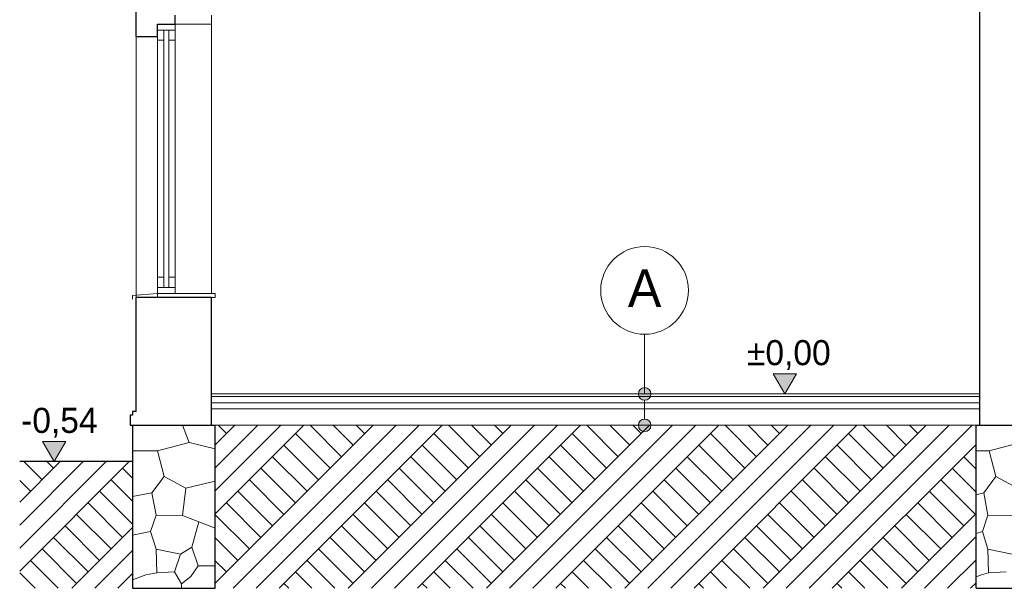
# Model space of a CAD drawing. Extents: x -394022 to -71759, y -12022 to 18278.
# Tile 29 of 91: x -227689 to -219835, y -5002 to -467. Entities that reach past the tile are written whole.
import ezdxf

# ---------------------------------------------------------------- set-up
doc = ezdxf.new("R2010")
doc.units = 0
doc.header["$MEASUREMENT"] = 0
doc.layers.add('Arch opisy', color=7, linetype='Continuous')
doc.layers.add('Arch wymiary', color=7, linetype='Continuous')
for name, color, linetype, lineweight in [('Arch opisy_Nr_Pióra__21', 7, 'Continuous', 13), ('Arch wymiary_Nr_Pióra__21', 7, 'Continuous', 13), ('INWENT STROPY_Nr_Pióra__21', 7, 'Continuous', 13), ('INWENT TEREN_Nr_Pióra__1', 7, 'Continuous', 25), ('INWENT. OKNA_Nr_Pióra__21', 7, 'Continuous', 13), ('INWENT.ŚCIANY_Nr_Pióra__1', 7, 'Continuous', 25), ('INWENT.ŚCIANY_Nr_Pióra__21', 7, 'Continuous', 13)]:
    doc.layers.add(name, color=color, linetype=linetype, lineweight=lineweight)
doc.layers.add('arch wypelnienia_Nr_Pióra__2', color=7, linetype='Continuous', lineweight=13, true_color=0x7f7f7f)
doc.layers.add('INWENT.ŚCIANY_Nr_Pióra__2', color=7, linetype='Continuous', lineweight=13, true_color=0x7f7f7f)
doc.styles.add('GENERATED_STYLE_1', font='txt')
doc.styles.add('GENERATED_STYLE_2', font='txt')
pattern_1 = [(45, (0, 0), (-275.77163, 275.77163), []), (45, (-91.9, 91.9), (-551.5433, 551.5433), []), (45, (-183.85, 183.85), (-551.5433, 551.5433), []), (135, (-275.77, 275.77), (91.92388, 91.92388), [390, -390])]

# ---------------------------------------------------------------- blocks, each defined once
blk = doc.blocks.new('Linia_11', base_point=(-222704, -3701.8))
at = {"layer": 'Arch opisy_Nr_Pióra__21', "linetype": 'Continuous'}
for points in [[(-222654, -3451.8), (-222657.8, -3432.7), (-222668.6, -3416.5), (-222684.8, -3405.6), (-222704, -3401.8), (-222723.1, -3405.6), (-222739.3, -3416.5), (-222750.2, -3432.7), (-222754, -3451.8), (-222750.2, -3471), (-222739.3, -3487.2), (-222723.1, -3498), (-222704, -3501.8), (-222684.8, -3498), (-222668.6, -3487.2), (-222657.8, -3471)], [(-222654, -3701.8), (-222657.8, -3682.7), (-222668.6, -3666.5), (-222684.8, -3655.6), (-222704, -3651.8), (-222723.1, -3655.6), (-222739.3, -3666.5), (-222750.2, -3682.7), (-222754, -3701.8), (-222750.2, -3721), (-222739.3, -3737.2), (-222723.1, -3748), (-222704, -3751.8), (-222684.8, -3748), (-222668.6, -3737.2), (-222657.8, -3721)]]:
    blk.add_hatch(color=256, dxfattribs=at).paths.add_polyline_path(points, flags=0)
blk.add_line((-222704, -3651.8), (-222704, -3501.8), dxfattribs=at)
for centre in [(-222704, -3451.8), (-222704, -3701.8)]:
    blk.add_circle(centre, 50, dxfattribs=at)
blk = doc.blocks.new('Linia_12', base_point=(-222704, -3451.8))
at = {"layer": 'Arch opisy_Nr_Pióra__21', "linetype": 'Continuous'}
blk.add_line((-222704, -3451.8), (-222704, -2976.2), dxfattribs=at)
blk.add_circle((-222704, -2626.2), 350, dxfattribs=at)
blk = doc.blocks.new('Wymiary_10', base_point=(-227415, -3991.8))
at = {"layer": 'Arch wymiary_Nr_Pióra__21', "linetype": 'Continuous'}
blk.add_hatch(color=256, dxfattribs=at).paths.add_polyline_path([(-227415, -3991.8), (-227507.8, -3831.8), (-227322.2, -3831.8)], flags=0)
for p, q in [((-227415, -3991.8), (-227507.8, -3831.8)), ((-227507.8, -3831.8), (-227322.2, -3831.8)), ((-227322.2, -3831.8), (-227415, -3991.8)), ((-227415, -3991.8), (-227535, -3991.8)), ((-227415, -3991.8), (-227295, -3991.8))]:
    blk.add_line(p, q, dxfattribs=at)
at = {"layer": 'Arch wymiary_Nr_Pióra__21', "insert": (-227677.6, -3799.8), "char_height": 200, "attachment_point": 7, "style": 'GENERATED_STYLE_1'}
blk.add_mtext('{-0,54}', dxfattribs=at)
blk = doc.blocks.new('Wymiary_11', base_point=(-221585.8, -3451.8))
at = {"layer": 'Arch wymiary_Nr_Pióra__21', "linetype": 'Continuous'}
blk.add_hatch(color=256, dxfattribs=at).paths.add_polyline_path([(-221585.8, -3451.8), (-221678.6, -3291.8), (-221493, -3291.8)], flags=0)
for p, q in [((-221585.8, -3451.8), (-221678.6, -3291.8)), ((-221678.6, -3291.8), (-221493, -3291.8)), ((-221493, -3291.8), (-221585.8, -3451.8)), ((-221585.8, -3451.8), (-221705.8, -3451.8)), ((-221585.8, -3451.8), (-221465.8, -3451.8))]:
    blk.add_line(p, q, dxfattribs=at)
at = {"layer": 'Arch wymiary_Nr_Pióra__21', "insert": (-221887, -3259.8), "char_height": 200, "attachment_point": 7, "style": 'GENERATED_STYLE_1'}
blk.add_mtext('{±0,00}', dxfattribs=at)

msp = doc.modelspace()

# ---------------------------------------------------------------- hatches: boundary and pattern name
at = {"layer": 'arch wypelnienia_Nr_Pióra__2', "linetype": 'Continuous'}
h = msp.add_hatch(dxfattribs=at)
h.set_pattern_fill('Earth', color=256, style=0, pattern_type=2)
h.set_pattern_definition(pattern_1)
h.paths.add_polyline_path([(-226129.2, -5001.8), (-220059.2, -5001.8), (-220059.2, -3701.8), (-226129.2, -3701.8)], flags=0)
h = msp.add_hatch(dxfattribs=at)
h.set_pattern_fill('Earth', color=256, style=0, pattern_type=2)
h.set_pattern_definition(pattern_1)
h.paths.add_polyline_path([(-227689.2, -5001.8), (-226789.2, -5001.8), (-226789.2, -3991.8), (-227689.2, -3991.8)], flags=0)

# ---------------------------------------------------------------- linework, layer by layer
at = {"layer": 'INWENT STROPY_Nr_Pióra__21', "linetype": 'Continuous'}
for p, q in [((-220029.2, -3451.8), (-226159.2, -3451.8)), ((-220029.2, -3471.8), (-226159.2, -3471.8)), ((-220029.2, -3521.8), (-226159.2, -3521.8)), ((-220029.2, -3571.8), (-226159.2, -3571.8)), ((-220029.2, -3701.8), (-226159.2, -3701.8))]:
    msp.add_line(p, q, dxfattribs=at)
at = {"layer": 'INWENT TEREN_Nr_Pióra__1', "linetype": 'Continuous'}
msp.add_line((-226789.2, -3991.8), (-227689.2, -3991.8), dxfattribs=at)
at = {"layer": 'INWENT. OKNA_Nr_Pióra__21', "linetype": 'Continuous'}
for p, q in [((-226589.2, -501.8), (-226589.2, -2651.8)), ((-226449.2, -501.8), (-226449.2, -2651.8)), ((-226449.2, -551.8), (-226589.2, -551.8)), ((-226539.2, -2601.8), (-226539.2, -551.8)), ((-226499.2, -2601.8), (-226499.2, -551.8)), ((-226539.2, -631.8), (-226589.2, -631.8)), ((-226449.2, -631.8), (-226499.2, -631.8)), ((-226539.2, -2521.8), (-226589.2, -2521.8)), ((-226449.2, -2521.8), (-226499.2, -2521.8)), ((-226589.2, -2651.8), (-226789.2, -2666.8)), ((-226789.2, -2666.8), (-226789.2, -2696.8)), ((-226449.2, -2601.8), (-226589.2, -2601.8)), ((-226589.2, -2651.8), (-226129.2, -2651.8)), ((-226589.2, -2651.8), (-226589.2, -2681.8)), ((-226129.2, -2651.8), (-226129.2, -2681.8)), ((-226129.2, -2681.8), (-226159.2, -2681.8))]:
    msp.add_line(p, q, dxfattribs=at)
at = {"layer": 'INWENT.ŚCIANY_Nr_Pióra__1', "linetype": 'Continuous'}
for p, q in [((-226759.2, -601.8), (-226759.2, 853.2)), ((-220029.2, -3701.8), (-220029.2, 233.2)), ((-226449.2, -501.8), (-226449.2, -431.8)), ((-226589.2, -501.8), (-226449.2, -501.8)), ((-226589.2, -601.8), (-226589.2, -501.8)), ((-226759.2, -601.8), (-226589.2, -601.8)), ((-226759.2, -3591.8), (-226759.2, -2681.8)), ((-226159.2, -2681.8), (-226759.2, -2681.8)), ((-226159.2, -3701.8), (-226159.2, -2681.8)), ((-226759.2, -3591.8), (-226789.2, -3591.8)), ((-226789.2, -3591.8), (-226789.2, -3621.8)), ((-226809.2, -3621.8), (-226809.2, -3701.8)), ((-226789.2, -3621.8), (-226809.2, -3621.8)), ((-226809.2, -3701.8), (-226129.2, -3701.8)), ((-226789.2, -3701.8), (-226789.2, -5001.8)), ((-226129.2, -5001.8), (-226129.2, -3701.8)), ((-220059.2, -3701.8), (-219559.2, -3701.8)), ((-220059.2, -5001.8), (-220059.2, -3701.8)), ((-226789.2, -5001.8), (-226129.2, -5001.8)), ((-220059.2, -5001.8), (-219559.2, -5001.8))]:
    msp.add_line(p, q, dxfattribs=at)
at = {"layer": 'INWENT.ŚCIANY_Nr_Pióra__2', "linetype": 'Continuous'}
for p, q in [((-226336.5, -3840.1), (-226390.5, -3701.8)), ((-226336.5, -3840.1), (-226590.6, -3905)), ((-226129.2, -3888.7), (-226336.5, -3840.1)), ((-219701.5, -3840.1), (-219955.6, -3905)), ((-226590.6, -3905), (-226789.2, -3905)), ((-226590.6, -3905), (-226536.6, -4109.1)), ((-219955.6, -3905), (-220059.2, -3905)), ((-219955.6, -3905), (-219901.6, -4109.1)), ((-226536.6, -4109.1), (-226633.9, -4241.6)), ((-226536.6, -4109.1), (-226363.5, -4203.8)), ((-226363.5, -4203.8), (-226129.2, -4147)), ((-219901.6, -4109.1), (-219998.9, -4241.6)), ((-219901.6, -4109.1), (-219728.5, -4203.8)), ((-226363.5, -4203.8), (-226390.5, -4420.1)), ((-226633.9, -4241.6), (-226789.2, -4268.6)), ((-226601.5, -4417.4), (-226633.9, -4241.6)), ((-219998.9, -4241.6), (-220059.2, -4257.3)), ((-219966.5, -4417.4), (-219998.9, -4241.6)), ((-226601.5, -4417.4), (-226644.7, -4549.9)), ((-226390.5, -4420.1), (-226601.5, -4417.4)), ((-226390.5, -4420.1), (-226129.2, -4522.8)), ((-226314.8, -4672.9), (-226259.9, -4471.5)), ((-219966.5, -4417.4), (-220009.7, -4549.9)), ((-219755.5, -4420.1), (-219966.5, -4417.4)), ((-226644.7, -4549.9), (-226789.2, -4576.9)), ((-226644.7, -4549.9), (-226601.5, -4689.1)), ((-220009.7, -4549.9), (-220059.2, -4564.8)), ((-220009.7, -4549.9), (-219966.5, -4689.1)), ((-226601.5, -4689.1), (-226406.8, -4729.7)), ((-226601.5, -4689.1), (-226596.1, -4878.4)), ((-226406.8, -4729.7), (-226314.8, -4672.9)), ((-226314.8, -4672.9), (-226266.2, -4821.6)), ((-219966.5, -4689.1), (-219961.1, -4878.4)), ((-219966.5, -4689.1), (-219771.8, -4729.7)), ((-226455.4, -4870.3), (-226406.8, -4729.7)), ((-226266.2, -4821.6), (-226322.9, -4908.1)), ((-226266.2, -4821.6), (-226129.2, -4821.6)), ((-226682.6, -4894.6), (-226789.2, -4935.2)), ((-226596.1, -4878.4), (-226682.6, -4894.6)), ((-226596.1, -4878.4), (-226455.4, -4870.3)), ((-226398.7, -4964.9), (-226455.4, -4870.3)), ((-226322.9, -4908.1), (-226398.7, -4964.9)), ((-220017.6, -4894.6), (-220059.2, -4910.5)), ((-219961.1, -4878.4), (-220017.6, -4894.6)), ((-219961.1, -4878.4), (-219820.4, -4870.3)), ((-226398.7, -4964.9), (-226398.7, -5001.8))]:
    msp.add_line(p, q, dxfattribs=at)
at = {"layer": 'INWENT.ŚCIANY_Nr_Pióra__21', "linetype": 'Continuous'}
for p, q in [((-226159.2, -2651.8), (-226159.2, -431.8)), ((-226159.2, -501.8), (-226449.2, -501.8)), ((-226759.2, -2681.8), (-226759.2, -601.8))]:
    msp.add_line(p, q, dxfattribs=at)

# ---------------------------------------------------------------- block references
at = {"layer": 'Arch opisy', "linetype": 'Continuous'}
for name, p in [('Linia_12', (-222704, -3451.8)), ('Linia_11', (-222704, -3701.8))]:
    msp.add_blockref(name, p, dxfattribs=at)
at = {"layer": 'Arch wymiary', "linetype": 'Continuous'}
for name, p in [('Wymiary_11', (-221585.8, -3451.8)), ('Wymiary_10', (-227415, -3991.8))]:
    msp.add_blockref(name, p, dxfattribs=at)

# ---------------------------------------------------------------- texts
at = {"layer": 'Arch opisy_Nr_Pióra__21', "linetype": 'Continuous', "insert": (-222704, -2459), "char_height": 300, "attachment_point": 2, "style": 'GENERATED_STYLE_2'}
msp.add_mtext('{A}', dxfattribs=at)

doc.saveas('drawing.dxf')
